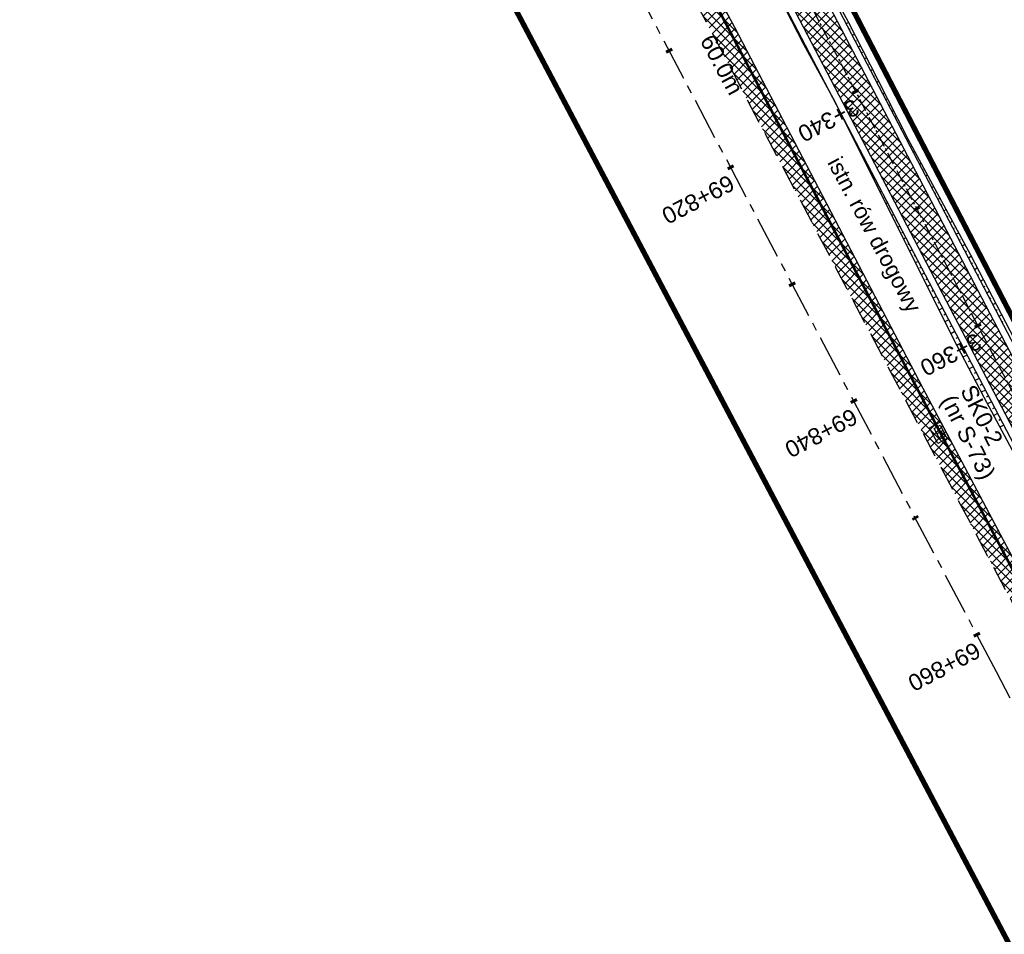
# Model space of a CAD drawing. Header units: metres. Extents: x 7529682 to 7533711, y 5721186 to 5727842.
# Tile 21 of 110: x 7531210 to 7531284, y 5724785 to 5724854. Entities that reach past the tile are written whole.
import ezdxf

# ---------------------------------------------------------------- set-up
doc = ezdxf.new("R2010")
doc.units = ezdxf.units.M
for name, pattern in [('817-dzialki-09-05-04$0$HIDDEN', [0.375, 0.25, -0.125]), ('CENTER', [50.8, 31.75, -6.35, 6.35, -6.35]), ('HIDDEN', [9.525, 6.35, -3.175])]:
    doc.linetypes.add(name, pattern=pattern)
for name, color, linetype in [('C-DROGI-SYTUACJA-ETYKIETY', 7, 'Continuous'), ('D-hatch-pobocza', 131, 'Continuous'), ('D-pobocza', 7, 'Continuous'), ('D-skarpa', 7, 'Continuous'), ('D-skarpa-kreskowanie', 7, 'Continuous')]:
    doc.layers.add(name, color=color, linetype=linetype)
doc.layers.add('D-hatch-ciag-pieszo-rowerowy', color=7, linetype='Continuous', lineweight=13, true_color=0xff9f80)
doc.layers.add('D-LR-etap-III', color=7, linetype='817-dzialki-09-05-04$0$HIDDEN', lineweight=50, true_color=0xff1aff)
for name, color, linetype, lineweight in [('D-krawędzie', 7, 'Continuous', 30), ('D-obrzeża', 7, 'Continuous', 30), ('D-opisy', 7, 'Continuous', 30), ('D-oś', 10, 'CENTER', 30), ('Sieci-T-kanal technologiczny', 4, 'kt kanał technologiczny', 30)]:
    doc.layers.add(name, color=color, linetype=linetype, lineweight=lineweight)
for name, color, linetype, true_color in [('D-opis-KT-dlugosci', 7, 'Continuous', 0xff8000), ('D-opis-KT-studnie', 7, 'Continuous', 0xff8000), ('poprzeczki', 7, 'Continuous', 0x0000c7)]:
    doc.layers.add(name, color=color, linetype=linetype, true_color=true_color)
doc.styles.add('ARIAL', font='arial.ttf', dxfattribs={"height": 1})
doc.styles.get("Standard").update_dxf_attribs({"font": 'arial.ttf'})
doc.linetypes.add('kt kanał technologiczny', pattern='A,1,-0.8,["kt",Standard,S=0.5,R=0,X=-0.7,Y=-0.15],-0.3', length=2.1)

# ---------------------------------------------------------------- blocks, each defined once
blk = doc.blocks.new('AeccTickLine')
at = {"color": 0, "linetype": 'ByBlock', "lineweight": -2}
blk.add_line((0, 1), (0, -1), dxfattribs=at)
blk = doc.blocks.new('SKR2')
at = {"layer": 'Sieci-T-kanal technologiczny', "color": 2, "lineweight": 25}
for points in [[(0.028, -0.188), (0.958, -1.153), (0.282, -1.805), (-0.648, -0.84)], [(-0.038, -0.537), (0.607, -1.206), (0.233, -1.567), (-0.412, -0.898)]]:
    blk.add_lwpolyline(points, close=True, dxfattribs=at)
blk.add_lwpolyline([(-0.09, -1.232), (0.285, -0.872)], dxfattribs=at)

msp = doc.modelspace()

# ---------------------------------------------------------------- hatches: boundary and pattern name
at = {"layer": 'D-hatch-ciag-pieszo-rowerowy'}
h = msp.add_hatch(dxfattribs=at)
h.set_pattern_fill('ANSI37', color=256, scale=0.15, style=0)
h.set_pattern_definition([(45, (0.88535, 0.46493), (-0.33675960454, 0.33675960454), []), (135, (0.88535, 0.46493), (-0.33675960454, -0.33675960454), [])])
h.paths.add_polyline_path([(7531176.002, 5725035.633), (7531173.776, 5725034.493), (7531202.515, 5724979.795), (7531233.696, 5724920.95), (7531258.824, 5724873.473), (7531292.225, 5724809.507), (7531303.703, 5724787.477), (7531306.47, 5724787.579), (7531294.441, 5724810.665), (7531261.037, 5724874.637), (7531235.905, 5724922.12), (7531204.726, 5724980.962)])
at = {"layer": 'D-hatch-pobocza'}
h = msp.add_hatch(dxfattribs=at)
h.set_pattern_fill('ANSI37', color=256, scale=0.15, style=0)
h.set_pattern_definition([(45, (0, 0), (-0.33675960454, 0.33675960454), []), (135, (0, 0), (-0.33675960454, -0.33675960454), [])])
h.paths.add_polyline_path([(7531224.12, 5724929.62), (7531213.15, 5724949.98), (7531200.73, 5724973.91), (7531188.83, 5724996.41), (7531176.89, 5725019.33), (7531166.91, 5725038.07), (7531158.98, 5725054.059), (7531158.142, 5725051.386), (7531167.38, 5725033.767), (7531197.165, 5724976.988), (7531228.151, 5724918.034), (7531253.153, 5724870.491), (7531286.796, 5724806.654), (7531296.235, 5724788.675), (7531298.776, 5724787.518), (7531278.14, 5724826.49), (7531263.88, 5724853.83), (7531259.01, 5724862.85), (7531247.51, 5724884.88), (7531235.21, 5724908.21)])

# ---------------------------------------------------------------- linework, layer by layer
at = {"layer": 'D-krawędzie', "linetype": 'HIDDEN', "ltscale": 0.3, "flags": 128}
msp.add_lwpolyline([(7530572.01, 5726166.06), (7530599.74, 5726113.52), (7530641.555, 5726032.008), (7530660.961, 5725995.07), (7530689.128, 5725941.54), (7530707.336, 5725907.032), (7530725.256, 5725873.093), (7530743.97, 5725837.654), (7530770.527, 5725787.119), (7530787.864, 5725754.267), (7530809.898, 5725712.542), (7530824.739, 5725684.389), (7530840.856, 5725653.693), (7530860.675, 5725616.154), (7530865.283, 5725607.394), (7530878.05, 5725583.08), (7530918.172, 5725507.178), (7530950.163, 5725446.305), (7530993.419, 5725364.265), (7531022.766, 5725308.719), (7531053.81, 5725249.872), (7531081.166, 5725197.875), (7531103.902, 5725154.541), (7531128.123, 5725108.448), (7531149.3, 5725068.25), (7531167.38, 5725033.767), (7531197.165, 5724976.988), (7531228.151, 5724918.034), (7531253.153, 5724870.491), (7531286.796, 5724806.654), (7531306.74, 5724768.665), (7531335.094, 5724714.652), (7531357.319, 5724672.439), (7531373.645, 5724641.454), (7531392.162, 5724605.999), (7531418.48, 5724555.853), (7531439.727, 5724515.582), (7531476.36, 5724446.19), (7531491.8, 5724416.76), (7531531.9, 5724339.933), (7531557.227, 5724291.659), (7531569.852, 5724267.577), (7531591.376, 5724226.548), (7531610.004, 5724191.103), (7531616.883, 5724177.999), (7531629.985, 5724153.025), (7531641.007, 5724132.022), (7531664.906, 5724087.617), (7531677.644, 5724064.786), (7531683.112, 5724054.988), (7531686.753, 5724048.18), (7531695.448, 5724031.697), (7531703.749, 5724015.917), (7531709.214, 5724005.514), (7531719.389, 5723986.147), (7531726.295, 5723973), (7531732.741, 5723960.736), (7531735.13, 5723956.19)], dxfattribs=at)
at = {"layer": 'D-LR-etap-III', "ltscale": 10, "flags": 128}
msp.add_lwpolyline([(7531750.474, 5723895.103, 0.4, 0.4, 0), (7531750.505, 5723895.13, 0.4, 0.4, 0), (7531682.71, 5724022.92, 0.4, 0.4, 0), (7531619.177, 5724147.204, 0.4, 0.4, 0), (7531592.309, 5724198.489, 0.4, 0.4, 0), (7531553.264, 5724272.919, 0.4, 0.4, 0), (7531504.02, 5724366.79, 0.4, 0.4, 0), (7531482.09, 5724407.62, 0.4, 0.4, 0), (7531412.35, 5724541.183, 0.4, 0.4, 0), (7531388.464, 5724586.93, 0.4, 0.4, 0), (7531345.12, 5724669.94, 0.4, 0.4, 0), (7531127.66, 5725081.67, 0.4, 0.4, 0), (7531059.253, 5725211.041, 0.4, 0.4, 0), (7531008.007, 5725307.954, 0.4, 0.4, 0), (7530964.182, 5725390.836, 0.4, 0.4, 0), (7530914.557, 5725484.684, 0.4, 0.4, 0), (7530865.243, 5725577.494, 0.4, 0.4, 0), (7530840.085, 5725624.059, 0.4, 0.4, 0), (7530802.56, 5725694.925, 0.4, 0.4, 0), (7530755.54, 5725787.51, 0.4, 0.4, 0), (7530708.718, 5725876.303, 0.4, 0.4, 0), (7530695.12, 5725902.09, 0.4, 0.4, 0), (7530642.914, 5726001.078, 0.4, 0.4, 0), (7530634.935, 5726016.147, 0.4, 0.4, 0), (7530610.82, 5726061.93, 0.4, 0.4, 0), (7530610.82, 5726061.93, 0.4, 0.4, 0), (7530607.21, 5726063.51, 0.4, 0.4, 0), (7530597.42, 5726080.68, 0.4, 0.4, 0), (7530591.16, 5726088.44, 0.4, 0.4, 0), (7530581.28, 5726107.21, 0.4, 0.4, 0), (7530571.29, 5726130.56, 0.4, 0.4, 0), (7530549.555, 5726171.527, 0.4, 0.4, 0), (7530531.014, 5726206.474, 0.4, 0.4, 0), (7530516.461, 5726236.017, 0.4, 0.4, 0), (7530500.799, 5726266.141, 0.4, 0.4, 0), (7530491.35, 5726283.94, 0.4, 0.4, 0), (7530482.4, 5726303.41, 0.4, 0.4, 0), (7530482.4, 5726303.41, 0.4, 0.4, 0), (7530450.41, 5726357.28, 0.4, 0.4, 0), (7530397.759, 5726458.5, 0.4, 0.4, 0), (7530334.708, 5726583.665, 0.4, 0.4, 0), (7530303.939, 5726645.168, 0.4, 0.4, 0), (7530300.51, 5726651.778, 0.4, 0.4, 0), (7530289.214, 5726671.967, 0.4, 0.4, 0), (7530281.54, 5726685.57, 0.4, 0.4, 0), (7530261.371, 5726724.163, 0.4, 0.4, 0), (7530254.03, 5726738.21, 0.4, 0.4, 0), (7530197.22, 5726845.06, 0.4, 0.4, 0), (7530194.71, 5726849.15, 0.4, 0.4, 0), (7530195.92, 5726850.75, 0.4, 0.4, 0), (7530170.547, 5726892.961, 0.4, 0.4, 0), (7530143.175, 5726945.066, 0.4, 0.4, 0), (7530105.06, 5727018.32, 0.4, 0.4, 0), (7530100.06, 5727027.16, 0.4, 0.4, 0), (7530062.319, 5727099.625, 0.4, 0.4, 0), (7530015.379, 5727189.42, 0.4, 0.4, 0), (7529983.208, 5727250.207, 0.4, 0.4, 0), (7529953.284, 5727306.747, 0.4, 0.4, 0), (7529900.671, 5727406.159, 0.4, 0.4, 0), (7529890.63, 5727425.131, 0.4, 0.4, 0), (7529875.155, 5727454.426, 0.4, 0.4, 0), (7529857.56, 5727487.787, 0.4, 0.4, 0), (7529835.194, 5727530.193, 0.4, 0.4, 0), (7529811.741, 5727574.662, 0.4, 0.4, 0), (7529792.102, 5727611.923, 0.4, 0.4, 0), (7529768.066, 5727657.47, 0.4, 0.4, 0), (7529755.211, 5727682.131, 0.4, 0.4, 0), (7529753.31, 5727681.13, 0.4, 0.4, 0), (7529739.21, 5727707.77, 0.4, 0.4, 0), (7529735.395, 5727711.252, 0.4, 0.4, 0), (7529725.42, 5727730.2, 0.4, 0.4, 0), (7529723.55, 5727729.88, 0.4, 0.4, 0), (7529695.567, 5727782.932, 0.4, 0.4, 0), (7529717.68, 5727794.024, 0.4, 0.4, 0), (7529736.275, 5727758.647, 0.4, 0.4, 0), (7529736.275, 5727758.647, 0.4, 0.4, 0), (7529744.511, 5727750.406, 0.4, 0.4, 0), (7529744.511, 5727750.406, 0.4, 0.4, 0), (7529750.283, 5727738.55, 0.4, 0.4, 0), (7529777.109, 5727687.569, 0.4, 0.4, 0), (7529796.515, 5727651.33, 0.4, 0.4, 0), (7529814.938, 5727616.793, 0.4, 0.4, 0), (7529839.007, 5727572.304, 0.4, 0.4, 0), (7529860.618, 5727532.509, 0.4, 0.4, 0), (7529882.349, 5727491.504, 0.4, 0.4, 0), (7529904.865, 5727449.096, 0.4, 0.4, 0), (7529920.747, 5727418.885, 0.4, 0.4, 0), (7529946.677, 5727368.547, 0.4, 0.4, 0), (7529972.025, 5727320.573, 0.4, 0.4, 0), (7529987.74, 5727290.153, 0.4, 0.4, 0), (7529996.497, 5727273.662, 0.4, 0.4, 0), (7530017.541, 5727234.203, 0.4, 0.4, 0), (7530033.054, 5727204.864, 0.4, 0.4, 0), (7530051.623, 5727170.223, 0.4, 0.4, 0), (7530069.277, 5727137.016, 0.4, 0.4, 0), (7530089.385, 5727097.534, 0.4, 0.4, 0), (7530109.713, 5727060.747, 0.4, 0.4, 0), (7530136.77, 5727011.64, 0.4, 0.4, 0), (7530162.447, 5726962.744, 0.4, 0.4, 0), (7530187.674, 5726916.992, 0.4, 0.4, 0), (7530207.821, 5726879.335, 0.4, 0.4, 0), (7530230.626, 5726834.519, 0.4, 0.4, 0), (7530262.288, 5726776.618, 0.4, 0.4, 0), (7530277.51, 5726760.213, 0.4, 0.4, 0), (7530286.037, 5726744.107, 0.4, 0.4, 0), (7530288.097, 5726735.884, 0.4, 0.4, 0), (7530290.394, 5726725.047, 0.4, 0.4, 0), (7530296.177, 5726713.583, 0.4, 0.4, 0), (7530302.726, 5726701.182, 0.4, 0.4, 0), (7530325.685, 5726657.466, 0.4, 0.4, 0), (7530343.244, 5726623.649, 0.4, 0.4, 0), (7530360.23, 5726591.747, 0.4, 0.4, 0), (7530383.209, 5726548.059, 0.4, 0.4, 0), (7530406.018, 5726503.606, 0.4, 0.4, 0), (7530427.465, 5726462.62, 0.4, 0.4, 0), (7530447.928, 5726424.388, 0.4, 0.4, 0), (7530471.127, 5726379.921, 0.4, 0.4, 0), (7530490.501, 5726343.033, 0.4, 0.4, 0), (7530509.499, 5726306.733, 0.4, 0.4, 0), (7530529.89, 5726267.244, 0.4, 0.4, 0), (7530543.852, 5726238.99, 0.4, 0.4, 0), (7530554.809, 5726218.944, 0.4, 0.4, 0), (7530559.027, 5726212.223, 0.4, 0.4, 0), (7530563.061, 5726206.41, 0.4, 0.4, 0), (7530566.934, 5726200.464, 0.4, 0.4, 0), (7530569.771, 5726194.902, 0.4, 0.4, 0), (7530571.473, 5726191.282, 0.4, 0.4, 0), (7530572.839, 5726188.025, 0.4, 0.4, 0), (7530575.295, 5726182.035, 0.4, 0.4, 0), (7530579.737, 5726173.306, 0.4, 0.4, 0), (7530583.3, 5726167.41, 0.4, 0.4, 0), (7530593.4, 5726163.33, 0.4, 0.4, 0), (7530598.618, 5726155.264, 0.4, 0.4, 0), (7530608.258, 5726140.497, 0.4, 0.4, 0), (7530603.27, 5726136.83, 0.4, 0.4, 0), (7530606.53, 5726131.84, 0.4, 0.4, 0), (7530604.239, 5726124.217, 0.4, 0.4, 0), (7530605.847, 5726121.63, 0.4, 0.4, 0), (7530608.972, 5726116.164, 0.4, 0.4, 0), (7530618.114, 5726097.791, 0.4, 0.4, 0), (7530651.213, 5726034.96, 0.4, 0.4, 0), (7530670.244, 5725998.611, 0.4, 0.4, 0), (7530698.075, 5725945.953, 0.4, 0.4, 0), (7530716.506, 5725911.305, 0.4, 0.4, 0), (7530735.223, 5725875.667, 0.4, 0.4, 0), (7530752.504, 5725842.155, 0.4, 0.4, 0), (7530778.311, 5725793.501, 0.4, 0.4, 0), (7530797.5, 5725756.382, 0.4, 0.4, 0), (7530812.519, 5725728.289, 0.4, 0.4, 0), (7530820.039, 5725713.16, 0.4, 0.4, 0), (7530822.422, 5725710.194, 0.4, 0.4, 0), (7530833.155, 5725688.801, 0.4, 0.4, 0), (7530849.629, 5725656.159, 0.4, 0.4, 0), (7530867.983, 5725621.964, 0.4, 0.4, 0), (7530872.63, 5725612.888, 0.4, 0.4, 0), (7530880.354, 5725597.595, 0.4, 0.4, 0), (7530883.839, 5725593.389, 0.4, 0.4, 0), (7530891.782, 5725587.763, 0.4, 0.4, 0), (7530895.039, 5725584.281, 0.4, 0.4, 0), (7530897.034, 5725580.941, 0.4, 0.4, 0), (7530900.952, 5725579.946, 0.4, 0.4, 0), (7530904.81, 5725571.977, 0.4, 0.4, 0), (7530903.682, 5725568.566, 0.4, 0.4, 0), (7530908.901, 5725558.845, 0.4, 0.4, 0), (7530910.252, 5725545.672, 0.4, 0.4, 0), (7530912.873, 5725538.646, 0.4, 0.4, 0), (7530945.278, 5725478.464, 0.4, 0.4, 0), (7530959.692, 5725450.246, 0.4, 0.4, 0), (7531002.827, 5725368.192, 0.4, 0.4, 0), (7531044.704, 5725290.314, 0.4, 0.4, 0), (7531064.099, 5725253.213, 0.4, 0.4, 0), (7531083.01, 5725216.678, 0.4, 0.4, 0), (7531113.013, 5725158.466, 0.4, 0.4, 0), (7531137.364, 5725113.071, 0.4, 0.4, 0), (7531150.831, 5725086.712, 0.4, 0.4, 0), (7531159.746, 5725076.641, 0.4, 0.4, 0), (7531166.31, 5725074.58, 0.4, 0.4, 0), (7531172.29, 5725062.58, 0.4, 0.4, 0), (7531170.59, 5725055.606, 0.4, 0.4, 0), (7531173.733, 5725044.081, 0.4, 0.4, 0), (7531215.342, 5724964.86, 0.4, 0.4, 0), (7531238.054, 5724921.685, 0.4, 0.4, 0), (7531262.39, 5724875.283, 0.4, 0.4, 0), (7531295.587, 5724811.266, 0.4, 0.4, 0), (7531348.488, 5724712.363, 0.4, 0.4, 0), (7531363.741, 5724682.684, 0.4, 0.4, 0), (7531366.987, 5724675.865, 0.4, 0.4, 0), (7531382.541, 5724646.111, 0.4, 0.4, 0), (7531401.299, 5724610.875, 0.4, 0.4, 0), (7531428.965, 5724558.862, 0.4, 0.4, 0), (7531449.111, 5724520.398, 0.4, 0.4, 0), (7531477.293, 5724465.831, 0.4, 0.4, 0), (7531500.996, 5724421.113, 0.4, 0.4, 0), (7531512.122, 5724400.549, 0.4, 0.4, 0), (7531513.782, 5724396.757, 0.4, 0.4, 0), (7531526.32, 5724379.39, 0.4, 0.4, 0), (7531566.784, 5724302.736, 0.4, 0.4, 0), (7531612.277, 5724225.61, 0.4, 0.4, 0), (7531620.493, 5724210.548, 0.4, 0.4, 0), (7531631.578, 5724196.258, 0.4, 0.4, 0), (7531653.484, 5724152.434, 0.4, 0.4, 0), (7531661.151, 5724128.494, 0.4, 0.4, 0), (7531673.881, 5724101.186, 0.4, 0.4, 0), (7531684.691, 5724081.184, 0.4, 0.4, 0), (7531699.212, 5724051.17, 0.4, 0.4, 0), (7531704.034, 5724040.584, 0.4, 0.4, 0), (7531704.034, 5724040.584, 0.4, 0.4, 0), (7531703.913, 5724037.17, 0.4, 0.4, 0), (7531736.42, 5723969.232, 0.4, 0.4, 0), (7531738.285, 5723967.699, 0.4, 0.4, 0), (7531742.181, 5723962.346, 0.4, 0.4, 0), (7531744.286, 5723958.616, 0.4, 0.4, 0), (7531755.393, 5723944.193, 0.4, 0.4, 0), (7531758.69, 5723936.76, 0.4, 0.4, 0), (7531780.08, 5723929.25, 0.4, 0.4, 0), (7531792.612, 5723906.338, 0.4, 0.4, 0), (7531792.612, 5723906.338, 0.4, 0.4, 0), (7531756.962, 5723883.055, 0.4, 0.4, 0), (7531750.46, 5723895.13, 0.4, 0.4, 0), (7531750.46, 5723895.13, 0, 0, 0)], format="xyseb", dxfattribs=at)
at = {"layer": 'D-obrzeża'}
for points in [[(7531306.47, 5724787.579), (7531294.441, 5724810.665), (7531261.037, 5724874.637), (7531235.905, 5724922.12), (7531204.726, 5724980.962), (7531173.078, 5725041.197, -0.068789), (7531170.289, 5725048.924), (7531169.644, 5725051.962, 0.068574), (7531168.256, 5725055.815), (7531166.709, 5725058.764, -0.29099), (7531166.888, 5725060.903), (7531168.105, 5725062.505)], [(7531162.547, 5725061.318), (7531165.882, 5725054.959, -0.068574), (7531167.27, 5725051.106), (7531167.915, 5725048.068, 0.068789), (7531170.704, 5725040.34), (7531202.515, 5724979.795), (7531233.696, 5724920.95), (7531258.824, 5724873.473), (7531292.225, 5724809.507), (7531312.052, 5724771.454), (7531340.423, 5724719.339, -0.00902), (7531345.426, 5724709.741), (7531362.629, 5724675.233), (7531378.958, 5724644.242), (7531397.477, 5724608.783), (7531423.79, 5724558.646), (7531445.036, 5724518.378), (7531473.71, 5724463.87), (7531497.095, 5724419.316), (7531505.905, 5724402.511, -0.033171), (7531508.586, 5724396.451), (7531511.248, 5724389.164)]]:
    msp.add_lwpolyline(points, format="xyb", dxfattribs=at)
at = {"layer": 'D-oś', "ltscale": 0.03}
msp.add_lwpolyline([(7531156.869, 5725074.83), (7531166.993, 5725055.55, -0.068732), (7531168.479, 5725051.432), (7531169.1, 5725048.503, 0.068783), (7531171.89, 5725040.776), (7531203.621, 5724980.378), (7531234.8, 5724921.535), (7531259.931, 5724874.055), (7531293.333, 5724810.086), (7531313.16, 5724772.033), (7531341.529, 5724719.923, -0.009023), (7531346.533, 5724710.322), (7531363.735, 5724675.815), (7531380.065, 5724644.823), (7531398.584, 5724609.363), (7531424.897, 5724559.228), (7531446.142, 5724518.961), (7531474.816, 5724464.452), (7531498.201, 5724419.897)], format="xyb", dxfattribs=at)
at = {"layer": 'D-oś', "ltscale": 0.1}
msp.add_lwpolyline([(7531488.683, 5724414.901), (7531465.302, 5724459.448), (7531436.63, 5724513.951), (7531415.383, 5724554.223), (7531389.061, 5724604.375), (7531370.545, 5724639.828), (7531354.222, 5724670.808), (7531331.996, 5724713.024), (7531303.641, 5724767.038), (7531283.699, 5724805.024), (7531250.055, 5724868.862), (7531225.053, 5724916.406), (7531194.065, 5724975.362), (7531164.28, 5725032.142), (7531146.202, 5725066.622)], dxfattribs=at)
at = {"layer": 'D-pobocza'}
for points in [[(7531307.023, 5724787.599), (7531294.884, 5724810.896), (7531261.48, 5724874.869), (7531236.347, 5724922.354), (7531205.169, 5724981.195), (7531173.553, 5725041.368, -0.068789), (7531170.764, 5725049.096), (7531170.119, 5725052.133, 0.068574), (7531168.73, 5725055.986), (7531167.152, 5725058.996, -0.29099), (7531167.286, 5725060.6), (7531168.707, 5725062.47)], [(7531162.212, 5725060.882), (7531165.407, 5725054.788, -0.068574), (7531166.795, 5725050.935), (7531167.44, 5725047.896, 0.068789), (7531170.23, 5725040.168), (7531202.073, 5724979.562), (7531233.254, 5724920.716), (7531258.382, 5724873.241), (7531291.782, 5724809.276), (7531303.156, 5724787.446)]]:
    msp.add_lwpolyline(points, format="xyb", dxfattribs=at)
msp.add_lwpolyline([(7531298.776, 5724787.518), (7531278.14, 5724826.49), (7531263.88, 5724853.83), (7531259.01, 5724862.85), (7531247.51, 5724884.88), (7531235.21, 5724908.21), (7531224.12, 5724929.62), (7531213.15, 5724949.98), (7531200.73, 5724973.91), (7531188.83, 5724996.41), (7531176.89, 5725019.33), (7531166.91, 5725038.07), (7531158.98, 5725054.059), (7531158.142, 5725051.386)], dxfattribs=at)
at = {"layer": 'D-skarpa', "linetype": 'Continuous'}
for points in [[(7531230.708, 5724934.053, -0.000223), (7531256.277, 5724885.356), (7531258.574, 5724880.914), (7531261.648, 5724874.964), (7531263.151, 5724872.011), (7531267.688, 5724863.099), (7531270.049, 5724858.691), (7531272.444, 5724854.301), (7531274.719, 5724849.848), (7531276.999, 5724845.398), (7531279.375, 5724840.998), (7531281.743, 5724836.594), (7531286.35, 5724827.719), (7531288.531, 5724823.211), (7531290.815, 5724818.767), (7531293.119, 5724814.331), (7531294.924, 5724810.915), (7531295.463, 5724809.898), (7531297.815, 5724805.5), (7531302.62, 5724796.728), (7531305.022, 5724792.341), (7531307.283, 5724787.881), (7531307.417, 5724787.613)], [(7531228.71, 5724927.335, -0.000386), (7531236.047, 5724914.248), (7531238.562, 5724909.923), (7531240.908, 5724905.507), (7531247.955, 5724892.266), (7531250.347, 5724887.875), (7531252.783, 5724883.507), (7531255.08, 5724879.065), (7531257.339, 5724874.604), (7531258.085, 5724873.078), (7531259.493, 5724870.101), (7531261.633, 5724865.577), (7531264.108, 5724861.229), (7531266.812, 5724857.001), (7531269.084, 5724852.546), (7531271.476, 5724848.155), (7531280.42, 5724830.262), (7531282.741, 5724825.834), (7531291.634, 5724809.199), (7531292.169, 5724808.196), (7531299.223, 5724794.958), (7531301.525, 5724790.519), (7531303.079, 5724787.454)]]:
    msp.add_lwpolyline(points, format="xyb", dxfattribs=at)
at = {"layer": 'D-skarpa-kreskowanie', "linetype": 'Continuous'}
for p, q in [((7531268.218, 5724854.243, 108.567), (7531268.251, 5724854.26, 108.542)), ((7531272.317, 5724854.114, 108.651), (7531272.493, 5724854.206, 108.519)), ((7531268.446, 5724853.798, 108.571), (7531268.515, 5724853.834, 108.518)), ((7531268.673, 5724853.352, 108.575), (7531268.71, 5724853.371, 108.547)), ((7531272.548, 5724853.671, 108.652), (7531272.634, 5724853.716, 108.588)), ((7531272.78, 5724853.228, 108.653), (7531272.948, 5724853.316, 108.527)), ((7531268.9, 5724852.907, 108.579), (7531268.978, 5724852.947, 108.52)), ((7531273.011, 5724852.785, 108.654), (7531273.093, 5724852.828, 108.593)), ((7531269.129, 5724852.462, 108.581), (7531269.169, 5724852.483, 108.551)), ((7531269.369, 5724852.023, 108.576), (7531269.441, 5724852.061, 108.522)), ((7531273.243, 5724852.342, 108.655), (7531273.403, 5724852.425, 108.535)), ((7531273.474, 5724851.898, 108.656), (7531273.552, 5724851.939, 108.597)), ((7531269.608, 5724851.584, 108.57), (7531269.64, 5724851.601, 108.547)), ((7531269.847, 5724851.145, 108.565), (7531269.904, 5724851.175, 108.524)), ((7531273.706, 5724851.455, 108.657), (7531273.857, 5724851.534, 108.543)), ((7531270.086, 5724850.706, 108.56), (7531270.111, 5724850.719, 108.542)), ((7531273.937, 5724851.012, 108.658), (7531274.011, 5724851.051, 108.602)), ((7531274.169, 5724850.569, 108.659), (7531274.312, 5724850.644, 108.551)), ((7531270.325, 5724850.267, 108.554), (7531270.367, 5724850.288, 108.526)), ((7531270.565, 5724849.828, 108.549), (7531270.581, 5724849.836, 108.538)), ((7531274.4, 5724850.126, 108.66), (7531274.47, 5724850.162, 108.607)), ((7531274.631, 5724849.682, 108.661), (7531274.767, 5724849.753, 108.558)), ((7531270.804, 5724849.388, 108.543), (7531270.829, 5724849.402, 108.528)), ((7531271.043, 5724848.949, 108.538), (7531271.052, 5724848.954, 108.533)), ((7531274.863, 5724849.239, 108.662), (7531274.929, 5724849.274, 108.612)), ((7531275.094, 5724848.796, 108.663), (7531275.223, 5724848.863, 108.566)), ((7531271.282, 5724848.51, 108.532), (7531271.292, 5724848.515, 108.53)), ((7531275.326, 5724848.353, 108.664), (7531275.388, 5724848.385, 108.616)), ((7531271.524, 5724848.072, 108.531), (7531271.521, 5724848.071, 108.529)), ((7531271.755, 5724847.629, 108.532), (7531271.742, 5724847.622, 108.522)), ((7531275.557, 5724847.909, 108.665), (7531275.679, 5724847.973, 108.573)), ((7531275.789, 5724847.466, 108.665), (7531275.848, 5724847.497, 108.621)), ((7531271.987, 5724847.186, 108.533), (7531271.976, 5724847.18, 108.525)), ((7531272.218, 5724846.742, 108.534), (7531272.189, 5724846.727, 108.512)), ((7531276.02, 5724847.023, 108.666), (7531276.135, 5724847.083, 108.58)), ((7531276.251, 5724846.58, 108.667), (7531276.307, 5724846.609, 108.625)), ((7531272.449, 5724846.299, 108.534), (7531272.431, 5724846.29, 108.521)), ((7531272.681, 5724845.856, 108.535), (7531272.636, 5724845.833, 108.502)), ((7531276.483, 5724846.137, 108.668), (7531276.591, 5724846.193, 108.587)), ((7531272.912, 5724845.413, 108.536), (7531272.886, 5724845.399, 108.517)), ((7531276.714, 5724845.693, 108.669), (7531276.767, 5724845.721, 108.63)), ((7531276.946, 5724845.25, 108.67), (7531277.049, 5724845.304, 108.592)), ((7531273.144, 5724844.97, 108.537), (7531273.084, 5724844.938, 108.492)), ((7531273.375, 5724844.526, 108.538), (7531273.341, 5724844.509, 108.513)), ((7531277.177, 5724844.807, 108.671), (7531277.232, 5724844.836, 108.63)), ((7531277.409, 5724844.364, 108.672), (7531277.525, 5724844.424, 108.585)), ((7531273.607, 5724844.083, 108.539), (7531273.531, 5724844.044, 108.482)), ((7531273.838, 5724843.64, 108.54), (7531273.796, 5724843.618, 108.509)), ((7531277.64, 5724843.921, 108.673), (7531277.701, 5724843.952, 108.627)), ((7531274.069, 5724843.197, 108.541), (7531273.978, 5724843.149, 108.472)), ((7531277.871, 5724843.477, 108.674), (7531278, 5724843.544, 108.577)), ((7531278.103, 5724843.034, 108.675), (7531278.17, 5724843.069, 108.624)), ((7531274.301, 5724842.754, 108.542), (7531274.251, 5724842.728, 108.505)), ((7531274.532, 5724842.31, 108.543), (7531274.425, 5724842.254, 108.462)), ((7531278.334, 5724842.591, 108.676), (7531278.475, 5724842.664, 108.57)), ((7531278.566, 5724842.148, 108.677), (7531278.639, 5724842.186, 108.621)), ((7531274.764, 5724841.867, 108.544), (7531274.706, 5724841.837, 108.501)), ((7531274.995, 5724841.424, 108.545), (7531274.872, 5724841.36, 108.453)), ((7531278.797, 5724841.704, 108.678), (7531278.951, 5724841.785, 108.562)), ((7531275.227, 5724840.981, 108.546), (7531275.161, 5724840.947, 108.497)), ((7531279.029, 5724841.261, 108.679), (7531279.108, 5724841.303, 108.619)), ((7531279.26, 5724840.818, 108.68), (7531279.426, 5724840.905, 108.555)), ((7531275.458, 5724840.537, 108.547), (7531275.32, 5724840.465, 108.443)), ((7531275.69, 5724840.094, 108.548), (7531275.616, 5724840.056, 108.493)), ((7531279.491, 5724840.375, 108.68), (7531279.577, 5724840.419, 108.616)), ((7531279.723, 5724839.932, 108.681), (7531279.899, 5724840.024, 108.549)), ((7531275.921, 5724839.651, 108.549), (7531275.767, 5724839.571, 108.433)), ((7531276.152, 5724839.208, 108.55), (7531276.071, 5724839.166, 108.489)), ((7531279.954, 5724839.488, 108.682), (7531280.045, 5724839.536, 108.614)), ((7531280.186, 5724839.045, 108.683), (7531280.373, 5724839.143, 108.543)), ((7531276.384, 5724838.765, 108.55), (7531276.214, 5724838.676, 108.423)), ((7531280.417, 5724838.602, 108.684), (7531280.513, 5724838.652, 108.612)), ((7531276.615, 5724838.321, 108.551), (7531276.526, 5724838.275, 108.485)), ((7531276.847, 5724837.878, 108.552), (7531276.661, 5724837.781, 108.413)), ((7531280.649, 5724838.159, 108.685), (7531280.846, 5724838.262, 108.537)), ((7531280.88, 5724837.716, 108.686), (7531280.981, 5724837.768, 108.61)), ((7531277.078, 5724837.435, 108.553), (7531276.982, 5724837.385, 108.481)), ((7531277.31, 5724836.992, 108.554), (7531277.109, 5724836.887, 108.403)), ((7531281.111, 5724837.272, 108.687), (7531281.319, 5724837.381, 108.531)), ((7531277.541, 5724836.549, 108.555), (7531277.437, 5724836.494, 108.477)), ((7531281.343, 5724836.829, 108.688), (7531281.45, 5724836.885, 108.608)), ((7531281.574, 5724836.386, 108.689), (7531281.792, 5724836.499, 108.526)), ((7531277.772, 5724836.105, 108.556), (7531277.556, 5724835.992, 108.393)), ((7531278.004, 5724835.662, 108.557), (7531277.892, 5724835.603, 108.473)), ((7531281.806, 5724835.943, 108.69), (7531281.914, 5724835.999, 108.609)), ((7531282.037, 5724835.499, 108.691), (7531282.252, 5724835.612, 108.529)), ((7531278.235, 5724835.219, 108.558), (7531278.003, 5724835.098, 108.383)), ((7531278.467, 5724834.776, 108.559), (7531278.347, 5724834.713, 108.469)), ((7531282.269, 5724835.056, 108.692), (7531282.376, 5724835.112, 108.611)), ((7531282.5, 5724834.613, 108.693), (7531282.713, 5724834.724, 108.532)), ((7531278.698, 5724834.332, 108.56), (7531278.45, 5724834.203, 108.373)), ((7531282.731, 5724834.17, 108.694), (7531282.838, 5724834.225, 108.614)), ((7531278.93, 5724833.889, 108.561), (7531278.802, 5724833.822, 108.465)), ((7531279.161, 5724833.446, 108.562), (7531278.897, 5724833.308, 108.364)), ((7531282.963, 5724833.727, 108.695), (7531283.174, 5724833.837, 108.536)), ((7531283.194, 5724833.283, 108.696), (7531283.299, 5724833.338, 108.617)), ((7531279.392, 5724833.003, 108.563), (7531279.257, 5724832.932, 108.461)), ((7531279.624, 5724832.56, 108.564), (7531279.345, 5724832.414, 108.354)), ((7531283.426, 5724832.84, 108.696), (7531283.635, 5724832.949, 108.539)), ((7531283.657, 5724832.397, 108.697), (7531283.761, 5724832.451, 108.619)), ((7531279.855, 5724832.116, 108.565), (7531279.712, 5724832.041, 108.457)), ((7531283.889, 5724831.954, 108.698), (7531284.095, 5724832.062, 108.543)), ((7531280.087, 5724831.673, 108.566), (7531279.792, 5724831.519, 108.344)), ((7531280.318, 5724831.23, 108.566), (7531280.167, 5724831.151, 108.453)), ((7531284.12, 5724831.511, 108.699), (7531284.223, 5724831.564, 108.622)), ((7531280.55, 5724830.787, 108.567), (7531280.239, 5724830.625, 108.334)), ((7531280.781, 5724830.344, 108.568), (7531280.623, 5724830.261, 108.449)), ((7531281.012, 5724829.9, 108.569), (7531280.696, 5724829.735, 108.332)), ((7531281.244, 5724829.457, 108.57), (7531281.086, 5724829.375, 108.452)), ((7531281.475, 5724829.014, 108.571), (7531281.16, 5724828.849, 108.334)), ((7531281.707, 5724828.571, 108.572), (7531281.55, 5724828.489, 108.454)), ((7531281.938, 5724828.127, 108.573), (7531281.625, 5724827.964, 108.337)), ((7531282.17, 5724827.684, 108.574), (7531282.013, 5724827.603, 108.456)), ((7531282.401, 5724827.241, 108.575), (7531282.089, 5724827.078, 108.34)), ((7531282.632, 5724826.798, 108.576), (7531282.477, 5724826.716, 108.459)), ((7531282.864, 5724826.355, 108.577), (7531282.553, 5724826.192, 108.343)), ((7531283.095, 5724825.911, 108.578), (7531282.94, 5724825.831, 108.461)), ((7531283.327, 5724825.468, 108.579), (7531283.021, 5724825.309, 108.349)), ((7531283.558, 5724825.025, 108.58), (7531283.408, 5724824.946, 108.466)), ((7531283.79, 5724824.582, 108.581), (7531283.493, 5724824.427, 108.357)), ((7531284.021, 5724824.139, 108.582), (7531283.875, 5724824.062, 108.472)), ((7531284.252, 5724823.695, 108.582), (7531283.964, 5724823.545, 108.366))]:
    msp.add_line(p, q, dxfattribs=at)
at = {"layer": 'Sieci-T-kanal technologiczny', "ltscale": 2}
msp.add_lwpolyline([(7531498.933, 5724405.316, 0.2, 0.2, 0), (7531471.809, 5724457.712, 0.2, 0.2, 0), (7531444.025, 5724509.763, 0.2, 0.2, 0), (7531416.536, 5724561.968, 0.2, 0.2, 0), (7531389.21, 5724614.259, 0.2, 0.2, 0), (7531361.958, 5724666.588, 0.2, 0.2, 0), (7531334.254, 5724718.68, 0.2, 0.2, 0), (7531306.98, 5724770.998, 0.2, 0.2, 0), (7531279.428, 5724823.17, 0.2, 0.2, 0), (7531252.033, 5724875.424, 0.2, 0.2, 0), (7531224.638, 5724927.679, 0.2, 0.2, 0), (7531197.134, 5724979.875, 0.2, 0.2, 0), (7531169.66, 5725032.077, 0.2, 0.2, 0), (7531142.107, 5725084.26, 0.2, 0.2, 0)], format="xyseb", dxfattribs=at)

# ---------------------------------------------------------------- block references
at = {"layer": 'C-DROGI-SYTUACJA-ETYKIETY', "color": 7, "linetype": 'Continuous', "lineweight": 60, "xscale": 0.25, "yscale": 0.25, "zscale": 0.25, "rotation": 297.7898897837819}
for p in [(7531258.906, 5724852.068), (7531263.568, 5724843.222), (7531268.23, 5724834.375), (7531272.893, 5724825.528), (7531277.555, 5724816.682), (7531282.217, 5724807.835)]:
    msp.add_blockref('AeccTickLine', p, dxfattribs=at)
at = {"layer": 'poprzeczki', "color": 7, "linetype": 'Continuous', "lineweight": 60, "xscale": 0.25, "yscale": 0.25, "zscale": 0.25, "rotation": 297.572054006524}
for p in [(7531273.031, 5724848.967), (7531277.66, 5724840.102), (7531282.288, 5724831.238)]:
    msp.add_blockref('AeccTickLine', p, dxfattribs=at)
at = {"layer": 'Sieci-T-kanal technologiczny', "rotation": 163.7281158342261}
msp.add_blockref('SKR2', (7531279.227, 5724822.133), dxfattribs=at)

# ---------------------------------------------------------------- texts
at = {"layer": 'C-DROGI-SYTUACJA-ETYKIETY', "color": 7}
for s, rotation, p in [('3+340', 207.57205, (7531272.872, 5724848.461)), ('69+820', 207.78989, (7531263.411, 5724842.715)), ('3+360', 207.57205, (7531282.129, 5724830.732)), ('69+840', 207.78989, (7531272.736, 5724825.022)), ('69+860', 207.78989, (7531282.06, 5724807.328))]:
    msp.add_text(s, height=1.25, rotation=rotation, dxfattribs=at).set_placement(p)
at = {"layer": 'D-opis-KT-dlugosci', "style": 'ARIAL'}
msp.add_text('60.0m', height=1.25, rotation=298.33464, dxfattribs=at).set_placement((7531261.209, 5724852.845))
at = {"layer": 'D-opis-KT-studnie', "insert": (7531282.047, 5724826.907, 10.12), "char_height": 1.25, "attachment_point": 1, "rotation": 297, "line_spacing_factor": 0.8, "style": 'ARIAL'}
msp.add_mtext_dynamic_manual_height_columns('SK0-2\\P(nr S-73)', width=11.25549, gutter_width=6, heights=[0], dxfattribs=at)
at = {"layer": 'D-opisy'}
msp.add_text('istn. rów drogowy', height=1.2, rotation=298.10365, dxfattribs=at).set_placement((7531270.863, 5724843.601))

doc.saveas('drawing.dxf')
